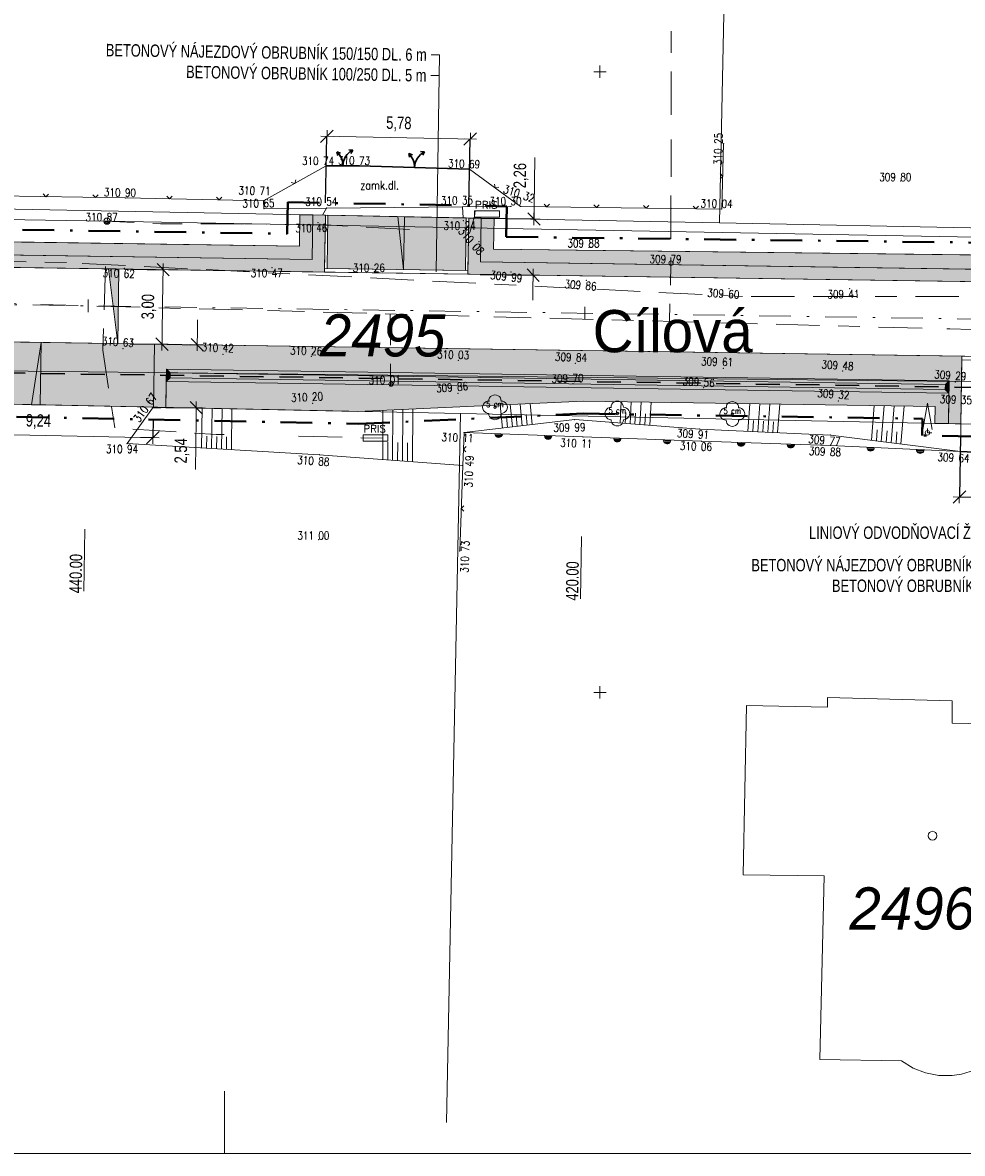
# Model space of a CAD drawing. Header units: metres. Extents: x -457068 to -456753, y -1111244 to -1111169.
# Tile 5 of 19: x -457023 to -456985, y -1111244 to -1111198. Entities that reach past the tile are written whole.
import ezdxf
from ezdxf.enums import TextEntityAlignment as Align

# ---------------------------------------------------------------- set-up
doc = ezdxf.new("R2010")
doc.units = ezdxf.units.M
doc.header["$MEASUREMENT"] = 0
for name, pattern in [('6.1622', [40, 3.5, -3, 7, -3, 3.5, 3.5, -3, 7, -3, 3.5]), ('6.2322', [40, 3.5, -3, 7, -4, 6, -3, 7, -3, 3.5]), ('6.6022', [39, 3.5, -3, 7, -6, -6, 7, -3, 3.5]), ('DGN Style 2', [6.398437, 3.839062, -2.559375]), ('DGN Style 4', [10.243898, 5.11875, -2.559375, 0.006398, -2.559375])]:
    doc.linetypes.add(name, pattern=pattern)
doc.layers.get('0').update_dxf_attribs({"lineweight": 13})
for name, color, linetype, lineweight in [('BARVY_KOMUNIKACE', 254, 'Continuous', 0), ('BARVY_KRAJNICE', 101, 'Continuous', 0), ('BARVY_OPRAVA STERK', 191, 'Continuous', 0), ('BARVY_OPRAVA_DLAZBA', 51, 'Continuous', 0), ('BARVY_VSAK', 9, 'Continuous', 0), ('HRANICE', 7, 'Continuous', 13), ('Hranice parcel', 9, 'Continuous', 13), ('HRANICE STAVENISTE', 136, 'DGN Style 4', 40), ('HRANICE_VSTUP', 4, 'Continuous', 30), ('HRANY NAVRH', 1, 'Continuous', 13), ('HRANY_ZELEN', 96, 'Continuous', 13), ('IS_CEZ_NN_NADZ', 1, 'Continuous', 0), ('IS_CEZ_NN_PODZ', 1, '6.6022', 0), ('IS_SMVAK_KANAL_SPL_TRASA', 32, '6.2322', 0), ('IS_SMVAK_VODA_TRASA', 5, '6.1622', 0), ('KOMUNIKACE', 7, 'Continuous', 13), ('KOMUNIKACE_CHODNIK', 7, 'Continuous', 13), ('KOTY', 1, 'Continuous', 13), ('KRAJNICE', 1, 'Continuous', 13), ('KULTURA', 3, 'Continuous', 13), ('OSA', 1, 'DGN Style 4', 13), ('Parcelní čísla', 9, 'Continuous', 13), ('Pop  PČ popisy', 9, 'Continuous', 13), ('POPIS OBRUB', 1, 'Continuous', 13), ('POPIS ZLABU', 1, 'Continuous', 13), ('RAMECEK', 7, 'Continuous', 0), ('SIT', 5, 'Continuous', 13), ('SITE_ELEKTRIKA', 7, 'Continuous', 13), ('SITE_KANALIZACE', 7, 'Continuous', 13), ('SKLONOVNIK', 1, 'Continuous', 0), ('SKRYTE_BODY', 7, 'Continuous', 0), ('SRAFY', 7, 'Continuous', 0), ('STANIČENÍ', 1, 'Continuous', 13), ('TEREN', 7, 'Continuous', 13), ('TEXTY_KOMUNIKACE', 7, 'Continuous', 13), ('TEXTY_KULTURA', 3, 'Continuous', 13), ('VSAKOVACI_RYHA_POTRUBI', 32, 'DGN Style 2', 30), ('VYSKY', 34, 'Continuous', 0), ('Značky budov', 9, 'Continuous', 13)]:
    doc.layers.add(name, color=color, linetype=linetype, lineweight=lineweight)
doc.styles.add('ARIAL', font='arial.ttf')
doc.styles.add('ROMANS', font='romans.shx')
doc.styles.add('Style-Arial', font='arial.ttf')
doc.styles.add('Style-cs_Italics', font='cs_Italics.shx')
doc.styles.add('Style-cs_Working', font='cs_Working.shx')
doc.styles.add('Style-Times New Roman', font='times.ttf')
doc.dimstyles.new('1 500', dxfattribs={"dimtxt": 1, "dimasz": 1, "dimexe": 0, "dimexo": 1, "dimgap": 0.5, "dimtad": 1, "dimzin": 0, "dimtxsty": 'Style-Times New Roman', "dimblk": 'KONCOVA ZNACKA KOTY_1.0', "dimcen": 0, "dimazin": 3, "dimtfac": 1, "dimtdec": 0, "dimtofl": 0, "dimtmove": 0, "dimatfit": 1, "dimldrblk": 'KONCOVA ZNACKA KOTY_1.0', "dimfxl": 0, "dimtolj": 1, "dimtzin": 0, "dimarcsym": 0})

# ---------------------------------------------------------------- blocks, each defined once
blk = doc.blocks.new('4.02')
at = {"layer": 'Značky budov', "ltscale": 0.25}
blk.add_circle((-0.0007, 0.0001), 0.0175, dxfattribs=at)
blk = doc.blocks.new('SIT')
at = {"color": 0, "linetype": 'ByBlock', "lineweight": -2}
for p, q in [((-1, 0), (1, 0)), ((0, 1), (0, -1))]:
    blk.add_line(p, q, dxfattribs=at)
blk = doc.blocks.new('SAK_PRIP')
at = {"color": 0, "linetype": 'ByBlock', "lineweight": -2}
blk.add_circle((0, 0), 0.35, dxfattribs=at)
blk = doc.blocks.new('PRIS')
at = {"color": 0, "linetype": 'ByBlock', "lineweight": -2}
for p, q in [((-2, 0.5), (2, 0.5)), ((-2, -0.5), (-2, 0.5)), ((2, 0.5), (2, -0.5)), ((-2, -0.5), (2, -0.5))]:
    blk.add_line(p, q, dxfattribs=at)
at = {"color": 0, "linetype": 'Continuous', "lineweight": -2, "style": 'ROMANS'}
blk.add_text('PRIS', height=1.2, dxfattribs=at).set_placement((-1.927049, 0.899734))
blk = doc.blocks.new('STROM_LI')
at = {"color": 0, "linetype": 'ByBlock', "lineweight": -2}
blk.add_circle((0, 0), 0.2, dxfattribs=at)
for centre, start, end in [((0.000019, 1.000148), 359.995762, 180.004238), ((-1, 0.000074), 89.998883, 270.001117), ((-1, 0.000074), 359.995762, 0.004238), ((1.000039, 0.000074), 179.995762, 180.004238), ((1.000039, 0.000074), 269.998883, 90.001117), ((0.000019, -1), 179.995762, 0.004238)]:
    blk.add_arc(centre, 1, start, end, dxfattribs=at)
blk = doc.blocks.new('STROM_JE')
at = {"color": 0, "linetype": 'ByBlock', "lineweight": -2}
for p, q in [((0, 4.76), (-0.77, 0.56)), ((0, 4.76), (0.77, 0.56)), ((0, 0), (0, 0.7)), ((0, 0), (0.7, 0))]:
    blk.add_line(p, q, dxfattribs=at)
blk.add_circle((0, 0), 0.371, dxfattribs=at)
blk = doc.blocks.new('SLOUPB')
at = {"color": 0, "linetype": 'ByBlock', "lineweight": -2}
blk.add_line((-0.5, 0), (0.5, 0), dxfattribs=at)
blk.add_circle((0, 0), 0.5, dxfattribs=at)
for radius in [0.35, 0.2]:
    blk.add_arc((0, 0), radius, 180, 0, dxfattribs=at)
blk = doc.blocks.new('PLOTKOVO')
at = {"color": 0, "linetype": 'ByBlock', "lineweight": -2}
for p, q in [((0.12, -0.59), (0.12, 0.59)), ((0.24, -0.55), (0.24, 0.55)), ((0.36, -0.48), (0.36, 0.48)), ((0.48, -0.36), (0.48, 0.36))]:
    blk.add_line(p, q, dxfattribs=at)
blk.add_arc((0, 0), 0.6, 270, 90, dxfattribs=at)
blk = doc.blocks.new('PLOTDRAT')
at = {"color": 0, "linetype": 'ByBlock', "lineweight": -2}
for q in [(0.424264, 0.424264), (0.424264, -0.424264)]:
    blk.add_line((0, 0), q, dxfattribs=at)
blk = doc.blocks.new('VJEZD')
at = {"color": 0, "linetype": 'ByBlock', "lineweight": -2}
for p, q in [((-1.01, 2.25), (-0.41, 2.06)), ((-1.01, 2.25), (-0.86, 1.63)), ((1.53, 2.61), (0.89, 2.62)), ((1.53, 2.61), (1.25, 2.04))]:
    blk.add_line(p, q, dxfattribs=at)
for centre, start, end in [((-3, 0), 0, 48.5493), ((3, 0), 119.4411, 180)]:
    blk.add_arc(centre, 3, start, end, dxfattribs=at)
blk = doc.blocks.new('KONCOVA ZNACKA KOTY_1.0')
blk.add_line((0, 0), (-1, 0))
at = {"layer": 'KOTY'}
for p, q in [((-0.5, -0.5), (0.5, 0.5)), ((-0.5, 0), (0.5, 0)), ((0, -0.5), (0, 0.5))]:
    blk.add_line(p, q, dxfattribs=at)
blk = doc.blocks.new('*D66')
at = {"layer": 'Defpoints', "color": 0, "linetype": 'Continuous', "lineweight": 0}
for p in [(-456985.463, -1111214.184), (-456979.603, -1111214.305), (-456979.663, -1111217.253)]:
    blk.add_point(p, dxfattribs=at)
at = {"layer": 'KOTY', "color": 0, "linetype": 'ByBlock', "lineweight": -2}
for p, q in [((-456985.473, -1111214.684), (-456985.523, -1111217.132)), ((-456979.613, -1111214.805), (-456979.663, -1111217.253))]:
    blk.add_line(p, q, dxfattribs=at)
at = {"layer": 'KOTY', "color": 0, "linetype": 'Continuous'}
blk.add_line((-456985.023, -1111217.142), (-456980.163, -1111217.242), dxfattribs=at)
at = {"layer": 'KOTY', "color": 0, "linetype": 'Continuous', "xscale": 0.5, "yscale": 0.5, "zscale": 0.5}
for p, rotation in [((-456985.523, -1111217.132), 178.8218467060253), ((-456979.663, -1111217.253), 358.8218467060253)]:
    blk.add_blockref('KONCOVA ZNACKA KOTY_1.0', p, dxfattribs=dict(at, rotation=rotation))
at = {"layer": 'KOTY', "color": 7, "linetype": 'Continuous', "insert": (-456982.582, -1111216.642), "char_height": 0.5, "attachment_point": 5, "rotation": 358.8218, "style": 'ARIAL'}
blk.add_mtext('\\A1;\\H1x;\\W0.75;5,86', dxfattribs=at)
blk = doc.blocks.new('*D70')
at = {"layer": 'Defpoints', "color": 0, "linetype": 'Continuous', "lineweight": 0}
for p in [(-457005.283, -1111205.894), (-457005.317, -1111208.157), (-457002.69, -1111208.196)]:
    blk.add_point(p, dxfattribs=at)
at = {"layer": 'KOTY', "color": 0, "linetype": 'Continuous'}
for p, q in [((-457002.649, -1111205.433), (-457002.62, -1111203.453)), ((-457002.698, -1111208.696), (-457002.705, -1111209.196))]:
    blk.add_line(p, q, dxfattribs=at)
at = {"layer": 'KOTY', "color": 0, "linetype": 'ByBlock', "lineweight": -2}
for p, q in [((-457004.783, -1111205.901), (-457002.657, -1111205.933)), ((-457004.817, -1111208.165), (-457002.69, -1111208.196))]:
    blk.add_line(p, q, dxfattribs=at)
at = {"layer": 'KOTY', "color": 0, "linetype": 'Continuous', "xscale": 0.5, "yscale": 0.5, "zscale": 0.5}
for p, rotation in [((-457002.657, -1111205.933), 269.1470496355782), ((-457002.69, -1111208.196), 89.14704963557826)]:
    blk.add_blockref('KONCOVA ZNACKA KOTY_1.0', p, dxfattribs=dict(at, rotation=rotation))
at = {"layer": 'KOTY', "color": 7, "linetype": 'Continuous', "insert": (-457003.181, -1111204.185), "char_height": 0.5, "attachment_point": 5, "rotation": 89.147, "style": 'ARIAL'}
blk.add_mtext('\\A1;\\H1x;\\W0.75;2,26', dxfattribs=at)
blk = doc.blocks.new('*D72')
at = {"layer": 'Defpoints', "color": 0, "linetype": 'Continuous', "lineweight": 0}
for p in [(-457005.222, -1111202.714), (-457011.059, -1111205.782), (-457005.283, -1111205.894)]:
    blk.add_point(p, dxfattribs=at)
at = {"layer": 'KOTY', "color": 0, "linetype": 'ByBlock', "lineweight": -2}
for p, q in [((-457011.049, -1111205.282), (-457010.997, -1111202.602)), ((-457005.274, -1111205.394), (-457005.222, -1111202.714))]:
    blk.add_line(p, q, dxfattribs=at)
at = {"layer": 'KOTY', "color": 0, "linetype": 'Continuous'}
blk.add_line((-457010.497, -1111202.611), (-457005.721, -1111202.704), dxfattribs=at)
at = {"layer": 'KOTY', "color": 0, "linetype": 'Continuous', "xscale": 0.5, "yscale": 0.5, "zscale": 0.5}
for p, rotation in [((-457010.997, -1111202.602), 178.8883790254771), ((-457005.222, -1111202.714), 358.888379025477)]:
    blk.add_blockref('KONCOVA ZNACKA KOTY_1.0', p, dxfattribs=dict(at, rotation=rotation))
at = {"layer": 'KOTY', "color": 7, "linetype": 'Continuous', "insert": (-457008.099, -1111202.107), "char_height": 0.5, "attachment_point": 5, "rotation": 358.8884, "style": 'ARIAL'}
blk.add_mtext('\\A1;\\H1x;\\W0.75;5,78', dxfattribs=at)
blk = doc.blocks.new('*D74')
at = {"layer": 'Defpoints', "color": 0, "linetype": 'Continuous', "lineweight": 0}
for p in [(-457019.378, -1111207.948), (-457017.592, -1111207.974), (-457019.422, -1111210.948)]:
    blk.add_point(p, dxfattribs=at)
at = {"layer": 'KOTY', "color": 0, "linetype": 'ByBlock', "lineweight": -2}
for p, q in [((-457018.878, -1111207.955), (-457017.592, -1111207.974)), ((-457018.923, -1111210.955), (-457017.636, -1111210.974))]:
    blk.add_line(p, q, dxfattribs=at)
at = {"layer": 'KOTY', "color": 0, "linetype": 'Continuous'}
blk.add_line((-457017.629, -1111210.474), (-457017.599, -1111208.474), dxfattribs=at)
at = {"layer": 'KOTY', "color": 0, "linetype": 'Continuous', "xscale": 0.5, "yscale": 0.5, "zscale": 0.5}
for p, rotation in [((-457017.592, -1111207.974), 89.14704963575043), ((-457017.636, -1111210.974), 269.1470496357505)]:
    blk.add_blockref('KONCOVA ZNACKA KOTY_1.0', p, dxfattribs=dict(at, rotation=rotation))
at = {"layer": 'KOTY', "color": 7, "linetype": 'Continuous', "insert": (-457018.164, -1111209.466), "char_height": 0.5, "attachment_point": 5, "rotation": 89.147, "style": 'ARIAL'}
blk.add_mtext('\\A1;\\H1x;\\W0.75;3,00', dxfattribs=at)
blk = doc.blocks.new('*D76')
at = {"layer": 'Defpoints', "color": 0, "linetype": 'Continuous', "lineweight": 0}
for p in [(-457027.22, -1111213.322), (-457017.98, -1111213.514), (-457018.005, -1111214.739)]:
    blk.add_point(p, dxfattribs=at)
at = {"layer": 'KOTY', "color": 0, "linetype": 'ByBlock', "lineweight": -2}
for p, q in [((-457027.23, -1111213.822), (-457027.246, -1111214.548)), ((-457017.99, -1111214.013), (-457018.005, -1111214.739))]:
    blk.add_line(p, q, dxfattribs=at)
at = {"layer": 'KOTY', "color": 0, "linetype": 'Continuous'}
blk.add_line((-457026.746, -1111214.558), (-457018.505, -1111214.729), dxfattribs=at)
at = {"layer": 'KOTY', "color": 0, "linetype": 'Continuous', "xscale": 0.5, "yscale": 0.5, "zscale": 0.5}
for p, rotation in [((-457027.246, -1111214.548), 178.8125618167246), ((-457018.005, -1111214.739), 358.8125618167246)]:
    blk.add_blockref('KONCOVA ZNACKA KOTY_1.0', p, dxfattribs=dict(at, rotation=rotation))
at = {"layer": 'KOTY', "color": 7, "linetype": 'Continuous', "insert": (-457022.614, -1111214.093), "char_height": 0.5, "attachment_point": 5, "rotation": 358.8126, "style": 'ARIAL'}
blk.add_mtext('\\A1;\\H1x;\\W0.75;9,24', dxfattribs=at)
blk = doc.blocks.new('*D78')
at = {"layer": 'Defpoints', "color": 0, "linetype": 'Continuous', "lineweight": 0}
for p in [(-457017.942, -1111210.97), (-457016.221, -1111210.995), (-457017.98, -1111213.514)]:
    blk.add_point(p, dxfattribs=at)
at = {"layer": 'KOTY', "color": 0, "linetype": 'Continuous'}
for p, q in [((-457016.213, -1111210.495), (-457016.206, -1111209.995)), ((-457016.266, -1111214.039), (-457016.295, -1111216.018))]:
    blk.add_line(p, q, dxfattribs=at)
at = {"layer": 'KOTY', "color": 0, "linetype": 'ByBlock', "lineweight": -2}
for p, q in [((-457017.442, -1111210.977), (-457016.221, -1111210.995)), ((-457017.48, -1111213.521), (-457016.259, -1111213.539))]:
    blk.add_line(p, q, dxfattribs=at)
at = {"layer": 'KOTY', "color": 0, "linetype": 'Continuous', "xscale": 0.5, "yscale": 0.5, "zscale": 0.5}
for p, rotation in [((-457016.221, -1111210.995), 269.1470496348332), ((-457016.259, -1111213.539), 89.1470496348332)]:
    blk.add_blockref('KONCOVA ZNACKA KOTY_1.0', p, dxfattribs=dict(at, rotation=rotation))
at = {"layer": 'KOTY', "color": 7, "linetype": 'Continuous', "insert": (-457016.835, -1111215.27), "char_height": 0.5, "attachment_point": 5, "rotation": 89.147, "style": 'ARIAL'}
blk.add_mtext('\\A1;\\H1x;\\W0.75;2,54', dxfattribs=at)

msp = doc.modelspace()

# ---------------------------------------------------------------- hatches: boundary and pattern name
at = {"layer": 'BARVY_KRAJNICE', "ltscale": 0.25}
for points in [[(-457011.093, -1111208.071), (-457046.085, -1111207.55), (-457046.083, -1111207.4), (-457046.049, -1111205.102), (-457045.549, -1111205.112), (-457045.578, -1111207.058), (-457011.585, -1111207.564), (-457011.558, -1111205.772), (-457011.059, -1111205.782), (-457011.09, -1111207.921)], [(-457011.585, -1111207.564), (-457045.578, -1111207.058), (-457045.549, -1111205.112), (-457045.019, -1111205.123), (-457045.04, -1111206.536), (-457012.101, -1111207.033), (-457012.082, -1111205.762), (-457011.558, -1111205.772)], [(-456966.574, -1111208.734), (-457005.317, -1111208.157), (-457005.315, -1111208.007), (-457005.283, -1111205.894), (-457004.783, -1111205.904), (-457004.81, -1111207.665), (-456967.066, -1111208.227), (-456967.045, -1111206.789), (-456966.545, -1111206.796), (-456966.572, -1111208.584)], [(-456985.463, -1111214.184), (-456985.963, -1111214.174), (-456985.944, -1111212.946), (-456985.937, -1111212.446), (-457017.457, -1111211.977), (-457017.465, -1111212.477), (-457017.48, -1111213.524), (-457017.98, -1111213.514), (-457017.942, -1111210.97), (-456985.422, -1111211.454), (-456985.424, -1111211.604)], [(-456985.963, -1111214.174), (-456986.508, -1111214.163), (-456986.498, -1111213.484), (-457000.663, -1111213.273), (-457009.747, -1111213.684), (-457017.48, -1111213.524), (-457017.465, -1111212.477), (-456985.944, -1111212.946)]]:
    msp.add_hatch(color=256, dxfattribs=at).paths.add_polyline_path(points)
at = {"layer": 'BARVY_KRAJNICE', "ltscale": 0.25, "extrusion": (0, 0, -1)}
msp.add_hatch(color=256, dxfattribs=at).paths.add_polyline_path([(456967.066, -1111208.227), (456967.045, -1111206.789), (456967.702, -1111206.779), (456967.714, -1111207.563), (456980.574, -1111207.433), (457004.281, -1111207.15), (457004.262, -1111205.914), (457004.783, -1111205.904), (457004.81, -1111207.665)])
at = {"layer": 'BARVY_OPRAVA STERK', "ltscale": 0.25}
msp.add_hatch(color=256, dxfattribs=at).paths.add_polyline_path([(-457017.98, -1111213.514), (-457027.22, -1111213.322), (-457027.183, -1111210.832), (-457017.942, -1111210.97)])
at = {"layer": 'BARVY_OPRAVA_DLAZBA', "ltscale": 0.25}
msp.add_hatch(color=256, dxfattribs=at).paths.add_polyline_path([(-457005.415, -1111208.006), (-457010.99, -1111207.923), (-457010.959, -1111205.784), (-457005.383, -1111205.892), (-457005.383, -1111205.892)])
at = {"layer": 'BARVY_VSAK', "ltscale": 0.25}
for points in [[(-457017.465, -1111212.477), (-457017.457, -1111211.977), (-457017.309, -1111212.129), (-457017.312, -1111212.329)], [(-456986.089, -1111212.594), (-457017.309, -1111212.129), (-457017.457, -1111211.977), (-456985.937, -1111212.446)], [(-456985.944, -1111212.946), (-457017.465, -1111212.477), (-457017.312, -1111212.329), (-456986.092, -1111212.794)], [(-456986.092, -1111212.794), (-457017.312, -1111212.329), (-457017.309, -1111212.129), (-456986.089, -1111212.594)], [(-456985.944, -1111212.946), (-456986.092, -1111212.794), (-456986.089, -1111212.594), (-456985.937, -1111212.446)]]:
    msp.add_hatch(color=256, dxfattribs=at).paths.add_polyline_path(points)
at = {"layer": 'SKLONOVNIK', "ltscale": 0.25}
for points in [[(-457007.905, -1111207.969), (-457008.138, -1111205.839), (-457007.873, -1111205.844)], [(-457019.787, -1111207.943), (-457019.422, -1111210.948), (-457019.378, -1111207.948, 0.001009)], [(-457022.546, -1111213.419), (-457022.887, -1111213.412), (-457022.509, -1111210.902)]]:
    msp.add_hatch(color=256, dxfattribs=at).paths.add_polyline_path(points)

# ---------------------------------------------------------------- linework, layer by layer
at = {"layer": 'BARVY_KOMUNIKACE', "ltscale": 0.25, "flags": 128}
for points in [[(-456947.237, -1111209.022), (-456954.943, -1111208.907), (-456966.574, -1111208.734), (-457005.317, -1111208.157), (-457011.093, -1111208.071), (-457046.085, -1111207.55)], [(-457027.183, -1111210.832), (-457017.942, -1111210.97), (-456985.422, -1111211.454), (-456979.561, -1111211.541), (-456971.759, -1111211.657), (-456961.359, -1111211.812), (-456953.33, -1111211.931)]]:
    msp.add_lwpolyline(points, dxfattribs=at)
at = {"layer": 'BARVY_KRAJNICE', "ltscale": 0.25, "flags": 128}
for points in [[(-457046.085, -1111207.55), (-457011.093, -1111208.071), (-457011.09, -1111207.921), (-457011.059, -1111205.782), (-457011.558, -1111205.772), (-457011.585, -1111207.564), (-457045.578, -1111207.058), (-457045.549, -1111205.112), (-457046.049, -1111205.102), (-457046.083, -1111207.4)], [(-457045.549, -1111205.112), (-457045.578, -1111207.058), (-457011.585, -1111207.564), (-457011.558, -1111205.772), (-457012.082, -1111205.762), (-457012.101, -1111207.033), (-457045.04, -1111206.536), (-457045.019, -1111205.123)], [(-457005.317, -1111208.157), (-456966.574, -1111208.734), (-456966.572, -1111208.584), (-456966.545, -1111206.796), (-456967.045, -1111206.789), (-456967.066, -1111208.227), (-457004.81, -1111207.665), (-457004.783, -1111205.904), (-457005.283, -1111205.894), (-457005.315, -1111208.007)], [(-456967.702, -1111206.779), (-456967.714, -1111207.563), (-456980.574, -1111207.433), (-457004.281, -1111207.15), (-457004.262, -1111205.914), (-457004.783, -1111205.904), (-457004.81, -1111207.665), (-456967.066, -1111208.227), (-456967.045, -1111206.789)], [(-456985.963, -1111214.174), (-456985.463, -1111214.184), (-456985.424, -1111211.604), (-456985.422, -1111211.454), (-457017.942, -1111210.97), (-457017.98, -1111213.514), (-457017.48, -1111213.524), (-457017.465, -1111212.477), (-457017.457, -1111211.977), (-456985.937, -1111212.446), (-456985.944, -1111212.946)], [(-457017.48, -1111213.524), (-457009.747, -1111213.684), (-457000.663, -1111213.273), (-456986.498, -1111213.484), (-456986.508, -1111214.163), (-456985.963, -1111214.174), (-456985.944, -1111212.946), (-457017.465, -1111212.477)]]:
    msp.add_lwpolyline(points, close=True, dxfattribs=at)
at = {"layer": 'BARVY_OPRAVA STERK', "ltscale": 0.25, "flags": 128}
msp.add_lwpolyline([(-457017.98, -1111213.514), (-457017.942, -1111210.97), (-457027.183, -1111210.832), (-457027.22, -1111213.322)], close=True, dxfattribs=at)
at = {"layer": 'BARVY_OPRAVA_DLAZBA', "ltscale": 0.25, "flags": 128}
msp.add_lwpolyline([(-457010.99, -1111207.923), (-457005.415, -1111208.006), (-457005.383, -1111205.892), (-457005.383, -1111205.892), (-457010.959, -1111205.784)], close=True, dxfattribs=at)
at = {"layer": 'BARVY_VSAK', "ltscale": 0.25, "flags": 128}
for points in [[(-457017.312, -1111212.329), (-457017.309, -1111212.129), (-457017.457, -1111211.977), (-457017.465, -1111212.477)], [(-456985.937, -1111212.446), (-457017.457, -1111211.977), (-457017.309, -1111212.129), (-456986.089, -1111212.594)], [(-456986.092, -1111212.794), (-457017.312, -1111212.329), (-457017.465, -1111212.477), (-456985.944, -1111212.946)], [(-456986.089, -1111212.594), (-457017.309, -1111212.129), (-457017.312, -1111212.329), (-456986.092, -1111212.794)], [(-456985.944, -1111212.946), (-456985.937, -1111212.446), (-456986.089, -1111212.594), (-456986.092, -1111212.794)]]:
    msp.add_lwpolyline(points, close=True, dxfattribs=at)
at = {"layer": 'HRANICE', "ltscale": 0.25}
for p, q in [((-456995.092, -1111205.532), (-456995.017, -1111202.897)), ((-457013.555, -1111205.2), (-457011.029, -1111203.795)), ((-457005.254, -1111203.931), (-457003.196, -1111205.425)), ((-457027.517, -1111204.954), (-457019.115, -1111205.083)), ((-457019.115, -1111205.083), (-457013.555, -1111205.2)), ((-457003.196, -1111205.425), (-456995.092, -1111205.532)), ((-457005.528, -1111215.867), (-457005.471, -1111214.535)), ((-457005.471, -1111214.535), (-457000.688, -1111214.711)), ((-457000.688, -1111214.711), (-456995.906, -1111214.887)), ((-456995.906, -1111214.887), (-456990.719, -1111215.054)), ((-456990.719, -1111215.054), (-456985.477, -1111215.299)), ((-457005.643, -1111219.308), (-457005.528, -1111215.867))]:
    msp.add_line(p, q, dxfattribs=at)
at = {"layer": 'Hranice parcel', "ltscale": 0.25}
for p, q in [((-456995.18, -1111206.09), (-456994.59, -1111176.1)), ((-457045.17, -1111205.12), (-456995.18, -1111206.09)), ((-456995.18, -1111206.09), (-456945.18, -1111207.05)), ((-457066.365, -1111211.57), (-456837.84, -1111214.13)), ((-457050.96, -1111212.83), (-457005.61, -1111213.77)), ((-457006.178, -1111242.314), (-457005.61, -1111213.77)), ((-457005.61, -1111213.77), (-456970.6, -1111214.49))]:
    msp.add_line(p, q, dxfattribs=at)
at = {"layer": 'Hranice parcel', "ltscale": 0.25, "flags": 128}
for points in [[(-456987.85, -1111239.84), (-456991.15, -1111239.78), (-456990.97, -1111232.39), (-456994.23, -1111232.34), (-456994.1, -1111225.52), (-456990.83, -1111225.6), (-456990.84, -1111225.21), (-456985.81, -1111225.34), (-456985.81, -1111226.24), (-456981.12, -1111226.33), (-456981.12, -1111225.43), (-456980.81, -1111225.44), (-456981.11, -1111240.01), (-456984.44, -1111239.95)], [(-456984.44, -1111239.95), (-456984.918, -1111240.207), (-456985.435, -1111240.372), (-456985.808, -1111240.429), (-456986.351, -1111240.427), (-456986.884, -1111240.325), (-456987.39, -1111240.128), (-456987.85, -1111239.84)]]:
    msp.add_lwpolyline(points, dxfattribs=at)
at = {"layer": 'HRANICE STAVENISTE', "ltscale": 0.25}
for p, q in [((-457012.574, -1111205.252), (-457012.593, -1111206.525)), ((-457012.574, -1111205.252), (-457003.755, -1111205.424)), ((-457003.755, -1111205.424), (-457003.773, -1111206.656)), ((-457044.533, -1111206.044), (-457012.593, -1111206.525)), ((-457003.773, -1111206.656), (-456980.568, -1111206.933)), ((-457034.133, -1111213.679), (-457009.741, -1111214.184)), ((-457009.741, -1111214.184), (-457000.656, -1111213.773)), ((-457000.656, -1111213.773), (-456987.006, -1111213.976)), ((-456987.016, -1111214.653), (-456987.006, -1111213.976)), ((-456979.613, -1111214.805), (-456987.016, -1111214.653))]:
    msp.add_line(p, q, dxfattribs=at)
at = {"layer": 'HRANICE_VSTUP', "ltscale": 0.25}
for p, q in [((-457011.029, -1111203.795), (-457009.686, -1111203.798)), ((-457009.686, -1111203.798), (-457005.254, -1111203.931)), ((-456985.477, -1111215.299), (-456984.389, -1111215.353))]:
    msp.add_line(p, q, dxfattribs=at)
at = {"layer": 'HRANY NAVRH', "ltscale": 0.25}
for p, q in [((-457011.059, -1111205.782), (-457011.093, -1111208.071)), ((-457011.059, -1111205.782), (-457005.283, -1111205.894)), ((-457010.959, -1111205.783), (-457010.99, -1111207.923)), ((-457005.383, -1111205.892), (-457005.415, -1111208.006)), ((-457005.283, -1111205.894), (-457005.317, -1111208.157)), ((-457051.971, -1111207.463), (-456850.594, -1111210.461)), ((-457011.09, -1111207.921), (-457005.315, -1111208.007)), ((-457046.628, -1111210.542), (-456850.638, -1111213.46)), ((-457017.98, -1111213.514), (-457017.942, -1111210.97)), ((-456985.463, -1111214.184), (-456985.422, -1111211.454)), ((-456985.424, -1111211.604), (-456979.564, -1111211.691)), ((-457027.22, -1111213.322), (-457017.98, -1111213.514)), ((-456979.603, -1111214.305), (-456985.463, -1111214.184))]:
    msp.add_line(p, q, dxfattribs=at)
at = {"layer": 'HRANY_ZELEN', "ltscale": 0.25}
for p, q in [((-457012.082, -1111205.762), (-457012.101, -1111207.033)), ((-457012.082, -1111205.762), (-457011.558, -1111205.772)), ((-457004.262, -1111205.914), (-457004.783, -1111205.904)), ((-457004.262, -1111205.914), (-457004.281, -1111207.15)), ((-457045.04, -1111206.536), (-457012.101, -1111207.033)), ((-457004.281, -1111207.15), (-456980.574, -1111207.433)), ((-457009.747, -1111213.684), (-457000.663, -1111213.273)), ((-457000.663, -1111213.273), (-456986.498, -1111213.484)), ((-457009.747, -1111213.684), (-457017.48, -1111213.524)), ((-456986.508, -1111214.163), (-456986.498, -1111213.484)), ((-456986.508, -1111214.163), (-456985.963, -1111214.174))]:
    msp.add_line(p, q, dxfattribs=at)
at = {"layer": 'IS_CEZ_NN_NADZ', "ltscale": 0.25}
for points in [[(-457019.851, -1111206.021), (-457055.487, -1111205.441)], [(-456983.405, -1111206.686), (-457019.851, -1111206.021)]]:
    msp.add_lwpolyline(points, dxfattribs=at)
at = {"layer": 'IS_CEZ_NN_PODZ', "ltscale": 0.25}
for points in [[(-457019.851, -1111206.021), (-457019.634, -1111206.032), (-457017.7, -1111206.13), (-457014.3, -1111206.13), (-457011.04, -1111206.17), (-457005.24, -1111206.48), (-457005.05, -1111205.83), (-457005.03, -1111205.59)], [(-457008.76, -1111214.76), (-457015.45, -1111214.61), (-457019.54, -1111214.35), (-457020.02, -1111211.22), (-457019.851, -1111206.021)]]:
    msp.add_lwpolyline(points, dxfattribs=at)
at = {"layer": 'IS_SMVAK_KANAL_SPL_TRASA', "ltscale": 0.25}
for p, q in [((-456997.14, -1111207.73), (-456997.204, -1111210.058)), ((-457036.01, -1111209.02), (-456985.91, -1111210.36)), ((-457008.43, -1111212.64), (-457008.447, -1111209.757)), ((-456985.91, -1111210.36), (-456936.28, -1111211.41))]:
    msp.add_line(p, q, dxfattribs=at)
msp.add_lwpolyline([(-457003.317, -1111189.151), (-456997.127, -1111189.238), (-456997.14, -1111207.73)], dxfattribs=at)
at = {"layer": 'IS_SMVAK_VODA_TRASA', "ltscale": 0.25}
msp.add_lwpolyline([(-456950.664, -1111209.056), (-456951.54, -1111209.03), (-456994.26, -1111209.06), (-457021.48, -1111207.69), (-457051.51, -1111207.08), (-457066.365, -1111206.784)], dxfattribs=at)
at = {"layer": 'KOMUNIKACE', "ltscale": 0.25}
for p, q in [((-457011.176, -1111205.78), (-457011.007, -1111205.495)), ((-457005.537, -1111205.446), (-457005.506, -1111205.89)), ((-457019.046, -1111214.979), (-457018.024, -1111213.547)), ((-457018.024, -1111213.547), (-457017.98, -1111213.514))]:
    msp.add_line(p, q, dxfattribs=at)
msp.add_point((-457009.088, -1111208.061), dxfattribs=at)
at = {"layer": 'KOMUNIKACE_CHODNIK', "ltscale": 0.25}
for p, q in [((-457013.555, -1111205.2), (-457013.534, -1111205.512)), ((-457013.534, -1111205.512), (-457011.007, -1111205.495)), ((-457011.007, -1111205.495), (-457005.537, -1111205.446)), ((-457005.537, -1111205.446), (-457003.579, -1111205.426)), ((-456985.463, -1111214.184), (-456985.453, -1111213.428)), ((-456985.477, -1111215.299), (-456985.463, -1111214.184))]:
    msp.add_line(p, q, dxfattribs=at)
at = {"layer": 'KRAJNICE', "ltscale": 0.25}
for p, q in [((-457011.558, -1111205.772), (-457011.585, -1111207.564)), ((-457011.558, -1111205.772), (-457011.059, -1111205.782)), ((-457004.783, -1111205.904), (-457005.283, -1111205.894)), ((-457004.783, -1111205.904), (-457004.81, -1111207.665)), ((-457045.578, -1111207.058), (-457011.585, -1111207.564)), ((-457004.81, -1111207.665), (-456967.066, -1111208.227)), ((-457017.48, -1111213.524), (-457017.457, -1111211.977)), ((-457017.457, -1111211.977), (-456985.937, -1111212.446)), ((-457017.465, -1111212.477), (-456985.944, -1111212.946)), ((-456985.963, -1111214.174), (-456985.937, -1111212.446)), ((-457017.48, -1111213.524), (-457017.98, -1111213.514)), ((-456985.963, -1111214.174), (-456985.463, -1111214.184))]:
    msp.add_line(p, q, dxfattribs=at)
at = {"layer": 'KRAJNICE', "lineweight": 0, "ltscale": 0.25}
for p, q in [((-457017.309, -1111212.129), (-457017.457, -1111211.977)), ((-457017.312, -1111212.329), (-457017.465, -1111212.477)), ((-457017.312, -1111212.329), (-457017.309, -1111212.129)), ((-457017.312, -1111212.329), (-456986.092, -1111212.794)), ((-457017.309, -1111212.129), (-456986.089, -1111212.594)), ((-456986.089, -1111212.594), (-456985.937, -1111212.446)), ((-456986.092, -1111212.794), (-456986.089, -1111212.594)), ((-456986.092, -1111212.794), (-456985.944, -1111212.946))]:
    msp.add_line(p, q, dxfattribs=at)
at = {"layer": 'OSA', "ltscale": 0.25}
msp.add_line((-457057.406, -1111208.882), (-456850.616, -1111211.961), dxfattribs=at)
at = {"layer": 'POPIS OBRUB'}
for p, q in [((-457006.797, -1111199.323), (-457006.465, -1111199.328)), ((-457006.465, -1111199.328), (-457006.595, -1111208.067)), ((-457006.81, -1111200.153), (-457006.478, -1111200.158))]:
    msp.add_line(p, q, dxfattribs=at)
at = {"layer": 'RAMECEK', "ltscale": 0.25}
msp.add_line((-457015.115, -1111243.564), (-457015.115, -1111241.064), dxfattribs=at)
at = {"layer": 'RAMECEK', "ltscale": 0.25, "flags": 128}
msp.add_lwpolyline([(-457067.615, -1111243.564), (-456752.615, -1111243.564), (-456752.615, -1111169.314), (-457067.615, -1111169.314)], close=True, dxfattribs=at)
at = {"layer": 'SKLONOVNIK', "ltscale": 0.25, "flags": 128}
for points in [[(-457007.905, -1111207.969), (-457007.873, -1111205.844), (-457008.138, -1111205.839)], [(-457022.546, -1111213.419), (-457022.509, -1111210.902), (-457022.887, -1111213.412)]]:
    msp.add_lwpolyline(points, close=True, dxfattribs=at)
msp.add_lwpolyline([(-457019.787, -1111207.943), (-457019.422, -1111210.948), (-457019.378, -1111207.948, 0.001009)], format="xyb", close=True, dxfattribs=at)
at = {"layer": 'SKRYTE_BODY', "ltscale": 0.25}
for p in [(-456995.017, -1111202.897), (-457011.029, -1111203.795), (-457009.686, -1111203.798), (-457005.254, -1111203.931), (-457019.115, -1111205.083), (-457013.555, -1111205.2), (-457013.555, -1111205.2), (-457013.534, -1111205.512), (-457013.534, -1111205.512), (-457011.007, -1111205.495), (-457005.537, -1111205.446), (-457005.537, -1111205.446), (-457003.579, -1111205.426), (-457003.196, -1111205.425), (-456995.092, -1111205.532), (-457019.851, -1111206.021), (-457019.851, -1111206.021), (-457011.351, -1111206.075), (-457005.499, -1111205.994), (-457005.499, -1111205.994), (-457004.876, -1111206.848), (-457019.157, -1111207.92), (-457013.213, -1111207.892), (-457003.578, -1111208.069), (-457000.545, -1111208.406), (-456994.797, -1111208.74), (-456994.797, -1111208.74), (-456989.939, -1111208.741), (-457019.213, -1111211.16), (-457015.185, -1111211.39), (-457015.185, -1111211.39), (-457011.618, -1111211.46), (-457005.698, -1111211.619), (-457000.992, -1111211.748), (-456995.033, -1111211.952), (-456995.033, -1111211.952), (-456990.223, -1111212.055), (-457001.081, -1111212.56), (-456995.817, -1111212.727), (-456985.683, -1111212.504), (-456985.683, -1111212.504), (-457011.566, -1111213.353), (-457011.566, -1111213.353), (-457005.718, -1111212.953), (-456990.394, -1111213.263), (-456990.394, -1111213.263), (-457018.024, -1111213.547), (-457018.024, -1111213.547), (-457018.024, -1111213.547), (-456985.453, -1111213.428), (-456985.453, -1111213.428), (-456985.453, -1111213.428), (-456985.453, -1111213.428), (-457001.011, -1111214.012), (-457001.011, -1111214.012), (-457005.471, -1111214.535), (-457005.471, -1111214.535), (-457000.688, -1111214.711), (-456995.981, -1111214.393), (-456990.71, -1111214.633), (-456990.71, -1111214.633), (-457019.046, -1111214.979), (-457019.046, -1111214.979), (-456995.906, -1111214.887), (-456990.719, -1111215.054), (-456990.719, -1111215.054), (-457011.306, -1111215.429), (-457011.306, -1111215.429), (-456985.477, -1111215.299), (-456985.477, -1111215.299), (-456985.477, -1111215.299), (-457005.528, -1111215.867), (-457005.528, -1111215.867), (-457005.643, -1111219.308)]:
    msp.add_point(p, dxfattribs=at)
at = {"layer": 'SRAFY', "ltscale": 0.25}
for p, q in [((-457003.129, -1111214.26), (-457003.217, -1111213.388)), ((-457002.731, -1111214.214), (-457002.816, -1111213.37)), ((-456999.187, -1111214.15), (-456999.141, -1111213.295)), ((-456998.788, -1111214.18), (-456998.74, -1111213.301)), ((-456998.389, -1111214.211), (-456998.34, -1111213.307)), ((-456997.99, -1111214.241), (-456997.94, -1111213.313)), ((-456994.041, -1111214.481), (-456993.961, -1111213.373)), ((-456993.642, -1111214.5), (-456993.561, -1111213.379)), ((-456993.242, -1111214.518), (-456993.16, -1111213.385)), ((-456992.842, -1111214.536), (-456992.76, -1111213.39)), ((-457016.041, -1111215.154), (-457016.018, -1111213.554)), ((-457015.641, -1111215.177), (-457015.618, -1111213.563)), ((-457015.241, -1111215.2), (-457015.218, -1111213.571)), ((-457014.842, -1111215.223), (-457014.819, -1111213.579)), ((-457008.748, -1111215.623), (-457008.741, -1111213.639)), ((-457008.348, -1111215.653), (-457008.34, -1111213.621)), ((-457007.948, -1111215.684), (-457007.94, -1111213.602)), ((-457007.548, -1111215.714), (-457007.54, -1111213.584)), ((-457003.923, -1111214.354), (-457004.017, -1111213.425)), ((-457003.526, -1111214.307), (-457003.617, -1111213.407)), ((-457003.327, -1111214.284), (-457003.371, -1111213.851)), ((-457002.93, -1111214.237), (-457002.973, -1111213.808)), ((-456998.987, -1111214.165), (-456998.963, -1111213.724)), ((-456998.588, -1111214.196), (-456998.564, -1111213.749)), ((-456998.189, -1111214.226), (-456998.165, -1111213.774)), ((-456989.067, -1111214.842), (-456988.955, -1111213.447)), ((-456988.67, -1111214.893), (-456988.554, -1111213.453)), ((-456988.273, -1111214.943), (-456988.154, -1111213.459)), ((-456987.875, -1111214.994), (-456987.753, -1111213.465)), ((-457003.725, -1111214.33), (-457003.769, -1111213.894)), ((-456993.842, -1111214.49), (-456993.81, -1111214.049)), ((-456993.442, -1111214.509), (-456993.41, -1111214.073)), ((-456993.042, -1111214.527), (-456993.011, -1111214.097)), ((-457015.841, -1111215.165), (-457015.834, -1111214.679)), ((-457015.441, -1111215.189), (-457015.434, -1111214.692)), ((-457015.041, -1111215.212), (-457015.034, -1111214.705)), ((-456988.868, -1111214.867), (-456988.833, -1111214.419)), ((-456988.471, -1111214.918), (-456988.434, -1111214.459)), ((-456988.074, -1111214.968), (-456988.036, -1111214.499)), ((-457008.548, -1111215.638), (-457008.545, -1111214.918)), ((-457008.148, -1111215.668), (-457008.145, -1111214.932)), ((-457007.748, -1111215.699), (-457007.745, -1111214.945))]:
    msp.add_line(p, q, dxfattribs=at)
at = {"layer": 'STANIČENÍ', "flags": 128}
for points in [[(-457020.612, -1111209.68), (-457020.605, -1111209.18)], [(-457000.614, -1111209.977), (-457000.607, -1111209.477)], [(-457020.78, -1111220.928), (-457020.742, -1111218.429)], [(-457000.782, -1111221.226), (-457000.745, -1111218.726)]]:
    msp.add_lwpolyline(points, dxfattribs=at)
at = {"layer": 'TEREN', "ltscale": 0.25}
for p, q in [((-457018.024, -1111213.547), (-457017.348, -1111213.527)), ((-457005.471, -1111214.535), (-457001.011, -1111214.012)), ((-457001.011, -1111214.012), (-456995.981, -1111214.393)), ((-456995.981, -1111214.393), (-456990.71, -1111214.633)), ((-456990.71, -1111214.633), (-456985.477, -1111215.299)), ((-457019.046, -1111214.979), (-457011.306, -1111215.429)), ((-457011.306, -1111215.429), (-457005.528, -1111215.867))]:
    msp.add_line(p, q, dxfattribs=at)
for p in [(-456987.884, -1111204.406), (-457000.444, -1111207.076), (-457011.323, -1111218.845)]:
    msp.add_point(p, dxfattribs=at)
at = {"layer": 'VSAKOVACI_RYHA_POTRUBI', "ltscale": 0.25}
msp.add_line((-457046.497, -1111211.795), (-456850.657, -1111214.71), dxfattribs=at)

# ---------------------------------------------------------------- block references
at = {"layer": 'HRANICE', "ltscale": 0.25, "xscale": 0.25, "yscale": 0.25, "zscale": 0.25}
for name, p, rotation in [('PLOTDRAT', (-456995.055, -1111204.215), 178.369630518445), ('PLOTDRAT', (-457012.292, -1111204.498), 119.0834839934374), ('PLOTDRAT', (-457004.225, -1111204.678), 54.02231939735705), ('PLOTDRAT', (-457022.316, -1111205.034), 89.12037910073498), ('PLOTDRAT', (-457020.316, -1111205.065), 89.12037910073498), ('PLOTDRAT', (-457017.335, -1111205.12), 88.794493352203), ('PLOTDRAT', (-457015.335, -1111205.163), 88.794493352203), ('PLOTDRAT', (-457002.144, -1111205.439), 89.24354735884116), ('PLOTDRAT', (-457000.144, -1111205.465), 89.24354735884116), ('PLOTDRAT', (-456998.144, -1111205.492), 89.24354735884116), ('PLOTDRAT', (-456996.144, -1111205.518), 89.24354735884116), ('PLOTKOVO', (-457004.079, -1111214.586), 267.8926386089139), ('PLOTKOVO', (-457002.08, -1111214.66), 267.8926386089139), ('PLOTKOVO', (-456999.296, -1111214.762), 267.8921983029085), ('PLOTDRAT', (-457005.499, -1111215.201), 357.5496485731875), ('PLOTKOVO', (-456997.298, -1111214.836), 267.8921983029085), ('PLOTKOVO', (-456994.312, -1111214.938), 268.1559492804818), ('PLOTKOVO', (-456992.313, -1111215.003), 268.1559492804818), ('PLOTKOVO', (-456989.097, -1111215.13), 267.3240637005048), ('PLOTKOVO', (-456987.099, -1111215.223), 267.3240637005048), ('PLOTDRAT', (-457005.585, -1111217.587), 358.0858578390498)]:
    msp.add_blockref(name, p, dxfattribs=dict(at, rotation=rotation))
at = {"layer": 'HRANICE_VSTUP', "ltscale": 0.25, "xscale": 0.25, "yscale": 0.25, "zscale": 0.25}
for p, rotation in [((-457010.357, -1111203.796), 358.2197602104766), ((-457007.47, -1111203.864), 357.9227850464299)]:
    msp.add_blockref('VJEZD', p, dxfattribs=dict(at, rotation=rotation))
at = {"layer": 'KULTURA', "ltscale": 0.25, "xscale": 0.25, "yscale": 0.25, "zscale": 0.25}
for name, p in [('STROM_LI', (-457004.227, -1111213.515)), ('STROM_LI', (-456999.301, -1111213.768)), ('STROM_LI', (-456994.667, -1111213.785)), ('STROM_JE', (-456986.808, -1111214.546))]:
    msp.add_blockref(name, p, dxfattribs=at)
at = {"layer": 'SIT', "ltscale": 0.25, "xscale": 0.25, "yscale": 0.25, "zscale": 0.25}
for p in [(-457000, -1111200), (-457000, -1111225)]:
    msp.add_blockref('SIT', p, dxfattribs=at)
at = {"layer": 'SITE_ELEKTRIKA', "ltscale": 0.25, "xscale": 0.25, "yscale": 0.25, "zscale": 0.25}
for name, p in [('PRIS', (-457004.548, -1111205.734)), ('SLOUPB', (-457019.851, -1111206.021)), ('PRIS', (-457009.039, -1111214.756))]:
    msp.add_blockref(name, p, dxfattribs=at)
at = {"layer": 'SITE_KANALIZACE', "ltscale": 0.25, "xscale": 0.25, "yscale": 0.25, "zscale": 0.25}
for p in [(-456997.132, -1111207.709), (-457008.414, -1111212.581)]:
    msp.add_blockref('SAK_PRIP', p, dxfattribs=at)
at = {"layer": 'Značky budov', "ltscale": 0.25, "xscale": 10, "yscale": 10, "zscale": 10}
msp.add_blockref('4.02', (-456986.6, -1111230.77), dxfattribs=at)

# ---------------------------------------------------------------- texts
at = {"layer": 'Parcelní čísla', "style": 'Style-cs_Italics'}
for s, p in [('2495', (-457008.75, -1111211.47)), ('2496/31', (-456985.842, -1111234.55))]:
    msp.add_text(s, height=1.7, dxfattribs=at).set_placement(p, align=Align.CENTER)
at = {"layer": 'Pop  PČ popisy', "style": 'Style-cs_Working'}
msp.add_text('Cílová', height=1.7, dxfattribs=at).set_placement((-456997.071, -1111211.3), align=Align.CENTER)
at = {"layer": 'POPIS OBRUB', "style": 'Style-Arial', "width": 0.74}
for s, rotation, p in [('BETONOVÝ NÁJEZDOVÝ OBRUBNÍK 150/150 DL. 6 m', 359.147, (-457006.975, -1111199.32)), ('BETONOVÝ OBRUBNÍK 100/250 DL. 5 m', 359.147, (-457006.987, -1111200.15)), ('BETONOVÝ NÁJEZDOVÝ OBRUBNÍK 150/150 DL. 6 m', 0, (-456980.975, -1111219.873)), ('BETONOVÝ OBRUBNÍK 100/250 DL. 6 m', 0, (-456980.975, -1111220.703))]:
    msp.add_text(s, height=0.5, rotation=rotation, dxfattribs=at).set_placement(p, align=Align.MIDDLE_RIGHT)
at = {"layer": 'POPIS ZLABU', "style": 'Style-Arial', "width": 0.74}
msp.add_text('LINIOVÝ ODVODŇOVACÍ ŽLAB Ž5 - 5,7 m', height=0.5, rotation=0, dxfattribs=at).set_placement((-456981.584, -1111218.566), align=Align.MIDDLE_RIGHT)
at = {"layer": 'STANIČENÍ', "lineweight": 0, "char_height": 0.5, "attachment_point": 9, "rotation": 89.147, "line_spacing_factor": 1.8, "style": 'Style-Arial'}
for s, insert in [('\\H1x;\\W0.74;440.00', (-457020.841, -1111219.427)), ('\\H1x;\\W0.74;420.00', (-457000.843, -1111219.725))]:
    msp.add_mtext(s, dxfattribs=dict(at, insert=insert))
at = {"layer": 'TEXTY_KOMUNIKACE', "style": 'ROMANS', "width": 0.8}
msp.add_text('zamk.dl.', height=0.35, rotation=0.4493, dxfattribs=at).set_placement((-457008.873, -1111204.748), align=Align.CENTER)
at = {"layer": 'TEXTY_KULTURA', "style": 'ROMANS', "width": 0.8}
for p in [(-457004.227, -1111213.515), (-456999.301, -1111213.768), (-456994.667, -1111213.785)]:
    msp.add_text('5 cm', height=0.245, dxfattribs=at).set_placement(p, align=Align.CENTER)
at = {"layer": 'VYSKY', "style": 'ROMANS', "width": 0.8}
for s, rotation, p in [('310 25 ', 88.3696, (-456995.071, -1111203.026)), ('310 74 ', 359.872, (-457011.266, -1111203.758)), ('310 73 ', 359.0766, (-457009.815, -1111203.746)), ('310 69 ', 358.2811, (-457005.389, -1111203.877)), ('310 90 ', 358.9574, (-457019.244, -1111205.031)), ('310 71 ', 358.7945, (-457013.825, -1111204.959)), ('310 32 ', 341.6329, (-457003.225, -1111205.099)), ('310 65 ', 0.3854, (-457013.664, -1111205.463)), ('310 54 ', 0.4493, (-457011.132, -1111205.396)), ('310 35 ', 0.5492, (-457005.668, -1111205.347)), ('310 30 ', 0.5852, (-457003.71, -1111205.377)), ('310 04 ', 359.2435, (-456995.215, -1111205.48)), ('310 46 ', 0.793, (-457011.536, -1111206.459)), ('310 08 ', 311.431, (-457005.243, -1111206.999)), ('310 62 ', 358.5043, (-457019.297, -1111208.291)), ('310 47 ', 0.2699, (-457013.329, -1111208.272)), ('309 99 ', 353.6598, (-457003.701, -1111208.425)), ('309 86 ', 355.1671, (-457000.706, -1111208.769)), ('309 60 ', 356.6744, (-456994.949, -1111209.107)), ('309 41 ', 0.9736, (-456990.1, -1111209.119)), ('310 63 ', 356.1884, (-457019.336, -1111211.052)), ('310 42 ', 357.8038, (-457015.311, -1111211.285)), ('310 26 ', 358.6686, (-457011.747, -1111211.407)), ('310 03 ', 358.4457, (-457005.827, -1111211.565)), ('309 84 ', 358.2346, (-457001.08, -1111211.665)), ('309 61 ', 358.4063, (-456995.197, -1111211.847)), ('309 48 ', 356.5626, (-456990.35, -1111211.997)), ('309 29 ', 356.0937, (-456985.812, -1111212.395)), ('309 70 ', 1.5137, (-457001.212, -1111212.513)), ('309 56 ', 356.2691, (-456995.943, -1111212.669)), ('310 20 ', 2.8168, (-457011.701, -1111213.26)), ('309 86 ', 4.3787, (-457005.855, -1111212.863)), ('309 32 ', 356.2213, (-456990.517, -1111213.155)), ('310 67 ', 54.485, (-457018.123, -1111213.552)), ('309 35 ', 358.0874, (-456985.581, -1111213.374)), ('309 99 ', 1.1783, (-457001.137, -1111214.49)), ('310 11 ', 357.8926, (-457005.652, -1111214.904)), ('309 91 ', 356.5307, (-456996.171, -1111214.757)), ('309 77 ', 355.07, (-456990.884, -1111215.018)), ('310 11 ', 357.8924, (-457000.871, -1111215.13)), ('310 06 ', 358.0241, (-456996.049, -1111215.257)), ('309 88 ', 357.74, (-456990.855, -1111215.464)), ('310 88 ', 356.1688, (-457011.464, -1111215.844)), ('310 49 ', 87.8178, (-457005.108, -1111216.019)), ('309 64 ', 357.1586, (-456985.679, -1111215.713)), ('310 73 ', 88.0859, (-457005.273, -1111219.45))]:
    msp.add_text(s, height=0.325, rotation=rotation, dxfattribs=at).set_placement(p, align=Align.CENTER)
for s, p in [('309 80 ', (-456988.014, -1111204.406)), ('310 87 ', (-457019.981, -1111206.021)), ('310 24 ', (-457005.564, -1111206.365)), ('309 88 ', (-457000.574, -1111207.076)), ('309 79 ', (-456997.268, -1111207.709)), ('310 26 ', (-457009.218, -1111208.061)), ('310 01 ', (-457008.581, -1111212.581)), ('310 94 ', (-457019.159, -1111215.359)), ('311 00 ', (-457011.453, -1111218.845))]:
    msp.add_text(s, height=0.325, dxfattribs=at).set_placement(p, align=Align.CENTER)

# ---------------------------------------------------------------- dimensions: what is measured, and where the dimension line sits
at = {"layer": 'KOTY', "linetype": 'Continuous'}
for base, p1, p2, angle, picture, middle in [((-457005.222, -1111202.714), (-457011.059, -1111205.782), (-457005.283, -1111205.894), 358.8884, '*D72', (-457008.099, -1111202.107)), ((-457017.592, -1111207.974), (-457019.422, -1111210.948), (-457019.378, -1111207.948), 89.147, '*D74', (-457018.164, -1111209.466)), ((-457018.005, -1111214.739), (-457027.22, -1111213.322), (-457017.98, -1111213.514), 358.8126, '*D76', (-457022.614, -1111214.093)), ((-456979.663, -1111217.253), (-456985.463, -1111214.184), (-456979.603, -1111214.305), 358.8218, '*D66', (-456982.582, -1111216.642))]:
    dim = msp.add_linear_dim(base=base, p1=p1, p2=p2, angle=angle, text='\\H1x;\\W0.75;<>', dimstyle='1 500', override={"dimscale": 0, "dimtxt": 0.5, "dimasz": 0.5, "dimexo": 0.5, "dimgap": 0.25, "dimtxsty": 'ARIAL', "dimclrt": 7, "dimtdec": 2, "dimlwd": 65535}, dxfattribs=at)
    dim.commit()
    dim.dimension.update_dxf_attribs({"geometry": picture, "text_midpoint": middle})
for base, p1, p2, angle, picture, middle in [((-457002.69, -1111208.196), (-457005.283, -1111205.894), (-457005.317, -1111208.157), 269.147, '*D70', (-457002.631, -1111204.193)), ((-457016.221, -1111210.995), (-457017.98, -1111213.514), (-457017.942, -1111210.97), 89.147, '*D78', (-457016.284, -1111215.279))]:
    dim = msp.add_linear_dim(base=base, p1=p1, p2=p2, angle=angle, text='\\H1x;\\W0.75;<>', dimstyle='1 500', override={"dimscale": 0, "dimtxt": 0.5, "dimasz": 0.5, "dimexo": 0.5, "dimgap": 0.25, "dimtxsty": 'ARIAL', "dimclrt": 7, "dimtdec": 2, "dimlwd": 65535}, dxfattribs=at)
    dim.commit()
    dim.dimension.update_dxf_attribs({"geometry": picture, "text_midpoint": middle, "dimtype": 160})

doc.saveas('drawing.dxf')
